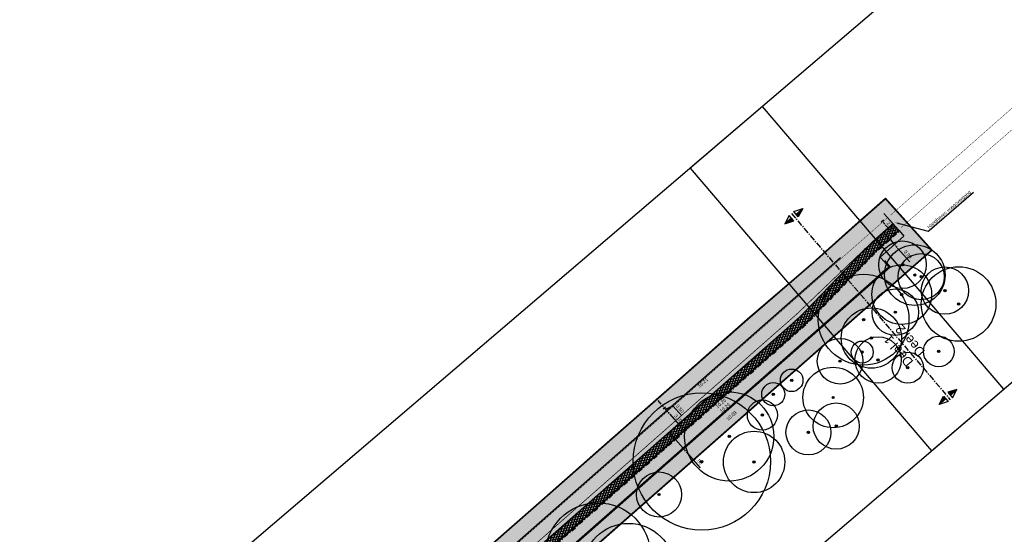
# Model space of a CAD drawing. Header units: metres. Extents: x 151540 to 156083, y 463148 to 465291.
# Tile 21 of 256: x 152144 to 152273, y 463682 to 463750. Entities that reach past the tile are written whole.
import ezdxf
from ezdxf import colors
from ezdxf.entities.mleader import LeaderData, LeaderLine
from ezdxf.enums import TextEntityAlignment as Align
from ezdxf.math import Vec2, Vec3

# ---------------------------------------------------------------- set-up
doc = ezdxf.new("R2010")
doc.units = ezdxf.units.M
for name, pattern in [('CENTER', [50.8, 31.75, -6.35, 6.35, -6.35]), ('DASHDOT__G2', [1.2, 0.6, -0.3, 0, -0.3]), ('LIJN03-27', [3, 0.3, -2.7]), ('VW-270-30_STREEP', [3, 2.7, -0.3])]:
    doc.linetypes.add(name, pattern=pattern)
for name, color, linetype in [('-DR-alg-bladscheiding', 4, 'CENTER'), ('-DR-alg-perceelsgrens', 7, 'Continuous'), ('-DR-alg-perceelsgrens-arcering', 7, 'Continuous'), ('-DR-alg-projectgrens 1-250', 3, 'PROJECTGRENS_1-250'), ('-DR-alg-tekst-even', 2, 'Continuous'), ('-DR-alg-tekst-oneven', 2, 'Continuous'), ('-DR-bs-gr-boom', 253, 'Continuous'), ('-DR-nw-alg-bladscheiding @ 0.25', 7, 'Continuous'), ('-DR-nw-maatvoering', 3, 'Continuous'), ('-DR-nw-mk-kantstreep', 252, 'Continuous'), ('-DR-nw-mk-streep 030-270', 251, 'LIJN03-27'), ('-DR-nw-mk-streep 270-030', 252, 'VW-270-30_STREEP'), ('-DR-nw-txt', 2, 'Continuous'), ('-DR-nw-txt-hoogtemaat', 2, 'Continuous'), ('-DR-nw-vh-band 12x25', 232, 'Continuous'), ('-DR-nw-vh-band 4-12x25', 232, 'DASHDOT__G2'), ('-DR-nw-vh-kantverharding', 4, 'Continuous'), ('-DR-nw-vh-scheiding verhardingen', 1, 'Continuous'), ('-DR-nw-vh-viadukt', 4, 'Continuous')]:
    doc.layers.add(name, color=color, linetype=linetype)
doc.layers.add('-DR-alg-kader', color=3, linetype='Continuous', plot=False)
for name, color, linetype, true_color in [('-DR-nw-gr-arc-gras', 7, 'Continuous', 0xd5e7cb), ('-DR-nw-vh-arc-asfalt alleen deklaag rood', 7, 'Continuous', 0xdab9b9), ('-DR-nw-vh-arc-asfalt rood', 7, 'Continuous', 0xdab9b9)]:
    doc.layers.add(name, color=color, linetype=linetype, true_color=true_color)
doc.layers.add('-DR-nw-vh-arc-asfalt alleen deklaag', color=251, linetype='Continuous', lineweight=9)
doc.layers.add('-DR-nw-vh-arc-tegels', color=252, linetype='Continuous', lineweight=9)
doc.styles.add('CE', font='txt', dxfattribs={"height": 1.8})
doc.styles.add('CiCom Engineering', font='txt', dxfattribs={"height": 1.8})
doc.styles.add('Drong', font='txt', dxfattribs={"height": 1.8})
doc.linetypes.add('PROJECTGRENS_1-250', pattern='A,0.4,-0.16,[133,ltypeshp.shx,S=0.16,R=0,X=-0.16,Y=0],-0.16,1.59', length=2.31)
doc.dimstyles.new('Drong', dxfattribs={"dimtxt": 1.8, "dimasz": 2.5, "dimexe": 0, "dimexo": 0, "dimgap": 0.9, "dimtad": 1, "dimzin": 0, "dimdsep": 46, "dimtxsty": 'Drong', "dimblk": 'dimblk-wit', "dimcen": 0, "dimse1": 1, "dimse2": 1, "dimclrd": 256, "dimclre": 1, "dimclrt": 7, "dimadec": 0, "dimazin": 0, "dimtfac": 1, "dimtmove": 0, "dimatfit": 3, "dimfxl": 1, "dimtolj": 1, "dimtzin": 0, "dimarcsym": 0})

# ---------------------------------------------------------------- blocks, each defined once
blk = doc.blocks.new('*U535')
at = {"layer": '-DR-alg-bladscheiding', "color": 2, "ltscale": 0.1, "flags": 128}
blk.add_lwpolyline([(-59.26, 69.45), (24.21, -28.37)], dxfattribs=at)
at = {"layer": '-DR-alg-tekst-even'}
for points in [[(-60.45, 68.43), (-62.74, 64.01), (-58.01, 65.58)], [(23.02, -29.39), (18.29, -30.95), (20.58, -26.54)]]:
    blk.add_lwpolyline(points, close=True, dxfattribs=at)
at = {"layer": '-DR-alg-tekst-even', "color": 1}
for points in [[(-58.5, 66.15), (-62.74, 64.01)], [(-58.26, 65.86), (-62.74, 64.01)], [(-59.23, 67), (-62.65, 64.08)], [(-58.99, 66.72), (-62.65, 64.08)], [(-58.74, 66.43), (-62.65, 64.08)], [(20.82, -26.82), (18.29, -30.95)], [(21.07, -27.11), (18.29, -30.95)], [(21.31, -27.39), (18.38, -30.88)], [(21.56, -27.68), (18.38, -30.88)], [(21.8, -27.96), (18.38, -30.88)]]:
    blk.add_lwpolyline(points, dxfattribs=at)
at = {"layer": '-DR-alg-tekst-oneven'}
for points in [[(-58.06, 70.47), (-53.34, 72.03), (-55.63, 67.61)], [(25.4, -27.35), (27.69, -22.94), (22.97, -24.5)]]:
    blk.add_lwpolyline(points, close=True, dxfattribs=at)
at = {"layer": '-DR-alg-tekst-oneven', "color": 1}
for points in [[(-56.85, 69.04), (-53.42, 71.96)], [(-56.6, 68.75), (-53.42, 71.96)], [(-56.36, 68.47), (-53.42, 71.96)], [(-56.12, 68.18), (-53.34, 72.03)], [(-55.87, 67.9), (-53.34, 72.03)], [(23.21, -24.79), (27.69, -22.94)], [(23.45, -25.07), (27.69, -22.94)], [(23.7, -25.36), (27.61, -23.01)], [(23.94, -25.64), (27.61, -23.01)], [(24.18, -25.93), (27.61, -23.01)]]:
    blk.add_lwpolyline(points, dxfattribs=at)
at = {"layer": '-DR-alg-tekst-even', "style": 'CiCom Engineering'}
blk.add_attdef('DEEL1', text='', height=5, rotation=130.4718, dxfattribs=at).set_placement((-3.09, -2.64), align=Align.MIDDLE_CENTER)
at = {"layer": '-DR-alg-tekst-oneven', "style": 'CiCom Engineering'}
blk.add_attdef('DEEL2', text='', height=5, rotation=130.4718, dxfattribs=at).set_placement((3.09, 2.64), align=Align.MIDDLE_CENTER)
blk = doc.blocks.new('*U1265')
at = {"ltscale": 0.1}
h = blk.add_hatch(color=256, dxfattribs=at)
edge = h.paths.add_edge_path()
edge.add_arc((0, 0), 0.15, 0, 360)
blk.add_circle((0, 0), 6.94)
blk.add_circle((0, 0), 0.15, dxfattribs=at)
blk = doc.blocks.new('*U1266')
at = {"ltscale": 0.1}
h = blk.add_hatch(color=256, dxfattribs=at)
edge = h.paths.add_edge_path()
edge.add_arc((0, 0), 0.15, 0, 360)
blk.add_circle((0, 0), 1.52)
blk.add_circle((0, 0), 0.15, dxfattribs=at)
blk = doc.blocks.new('*U1267')
at = {"ltscale": 0.1}
h = blk.add_hatch(color=256, dxfattribs=at)
edge = h.paths.add_edge_path()
edge.add_arc((0, 0), 0.15, 0, 360)
blk.add_circle((0, 0), 1.48)
blk.add_circle((0, 0), 0.15, dxfattribs=at)
blk = doc.blocks.new('*U1268')
at = {"ltscale": 0.1}
h = blk.add_hatch(color=256, dxfattribs=at)
edge = h.paths.add_edge_path()
edge.add_arc((0, 0), 0.15, 0, 360)
blk.add_circle((0, 0), 5.96)
blk.add_circle((0, 0), 0.15, dxfattribs=at)
blk = doc.blocks.new('*U1269')
at = {"ltscale": 0.1}
h = blk.add_hatch(color=256, dxfattribs=at)
edge = h.paths.add_edge_path()
edge.add_arc((0, 0), 0.15, 0, 360)
blk.add_circle((0, 0), 2.01)
blk.add_circle((0, 0), 0.15, dxfattribs=at)
blk = doc.blocks.new('*U1270')
at = {"ltscale": 0.1}
h = blk.add_hatch(color=256, dxfattribs=at)
edge = h.paths.add_edge_path()
edge.add_arc((0, 0), 0.15, 0, 360)
blk.add_circle((0, 0), 2.05)
blk.add_circle((0, 0), 0.15, dxfattribs=at)
blk = doc.blocks.new('*U1256')
at = {"ltscale": 0.1}
h = blk.add_hatch(color=256, dxfattribs=at)
edge = h.paths.add_edge_path()
edge.add_arc((0, 0), 0.15, 0, 360)
blk.add_circle((0, 0), 4.9)
blk.add_circle((0, 0), 0.15, dxfattribs=at)
blk = doc.blocks.new('*U1257')
at = {"ltscale": 0.1}
h = blk.add_hatch(color=256, dxfattribs=at)
edge = h.paths.add_edge_path()
edge.add_arc((0, 0), 0.15, 0, 360)
blk.add_circle((0, 0), 3.11)
blk.add_circle((0, 0), 0.15, dxfattribs=at)
blk = doc.blocks.new('*U1258')
at = {"ltscale": 0.1}
h = blk.add_hatch(color=256, dxfattribs=at)
edge = h.paths.add_edge_path()
edge.add_arc((0, 0), 0.15, 0, 360)
blk.add_circle((0, 0), 3.98)
blk.add_circle((0, 0), 0.15, dxfattribs=at)
blk = doc.blocks.new('*U1259')
at = {"ltscale": 0.1}
h = blk.add_hatch(color=256, dxfattribs=at)
edge = h.paths.add_edge_path()
edge.add_arc((0, 0), 0.15, 0, 360)
blk.add_circle((0, 0), 3.03)
blk.add_circle((0, 0), 0.15, dxfattribs=at)
blk = doc.blocks.new('*U1260')
at = {"ltscale": 0.1}
h = blk.add_hatch(color=256, dxfattribs=at)
edge = h.paths.add_edge_path()
edge.add_arc((0, 0), 0.15, 0, 360)
blk.add_circle((0, 0), 3.12)
blk.add_circle((0, 0), 0.15, dxfattribs=at)
blk = doc.blocks.new('*U1261')
at = {"ltscale": 0.1}
h = blk.add_hatch(color=256, dxfattribs=at)
edge = h.paths.add_edge_path()
edge.add_arc((0, 0), 0.15, 0, 360)
blk.add_circle((0, 0), 3.92)
blk.add_circle((0, 0), 0.15, dxfattribs=at)
blk = doc.blocks.new('*U1262')
at = {"ltscale": 0.1}
h = blk.add_hatch(color=256, dxfattribs=at)
edge = h.paths.add_edge_path()
edge.add_arc((0, 0), 0.15, 0, 360)
blk.add_circle((0, 0), 3.05)
blk.add_circle((0, 0), 0.15, dxfattribs=at)
blk = doc.blocks.new('*U1263')
at = {"ltscale": 0.1}
h = blk.add_hatch(color=256, dxfattribs=at)
edge = h.paths.add_edge_path()
edge.add_arc((0, 0), 0.15, 0, 360)
blk.add_circle((0, 0), 3.96)
blk.add_circle((0, 0), 0.15, dxfattribs=at)
blk = doc.blocks.new('*U1321')
at = {"ltscale": 0.1}
h = blk.add_hatch(color=256, dxfattribs=at)
edge = h.paths.add_edge_path()
edge.add_arc((0, 0), 0.15, 0, 360)
blk.add_circle((0, 0), 1.45)
blk.add_circle((0, 0), 0.15, dxfattribs=at)
blk = doc.blocks.new('*U1322')
at = {"ltscale": 0.1}
h = blk.add_hatch(color=256, dxfattribs=at)
edge = h.paths.add_edge_path()
edge.add_arc((0, 0), 0.15, 0, 360)
blk.add_circle((0, 0), 3.05)
blk.add_circle((0, 0), 0.15, dxfattribs=at)
blk = doc.blocks.new('*U1323')
at = {"ltscale": 0.1}
h = blk.add_hatch(color=256, dxfattribs=at)
edge = h.paths.add_edge_path()
edge.add_arc((0, 0), 0.15, 0, 360)
blk.add_circle((0, 0), 3)
blk.add_circle((0, 0), 0.15, dxfattribs=at)
blk = doc.blocks.new('*U1324')
at = {"ltscale": 0.1}
h = blk.add_hatch(color=256, dxfattribs=at)
edge = h.paths.add_edge_path()
edge.add_arc((0, 0), 0.15, 0, 360)
blk.add_circle((0, 0), 3.97)
blk.add_circle((0, 0), 0.15, dxfattribs=at)
blk = doc.blocks.new('*U1325')
at = {"ltscale": 0.1}
h = blk.add_hatch(color=256, dxfattribs=at)
edge = h.paths.add_edge_path()
edge.add_arc((0, 0), 0.15, 0, 360)
blk.add_circle((0, 0), 3.03)
blk.add_circle((0, 0), 0.15, dxfattribs=at)
blk = doc.blocks.new('*U1326')
at = {"ltscale": 0.1}
h = blk.add_hatch(color=256, dxfattribs=at)
edge = h.paths.add_edge_path()
edge.add_arc((0, 0), 0.15, 0, 360)
blk.add_circle((0, 0), 2.95)
blk.add_circle((0, 0), 0.15, dxfattribs=at)
blk = doc.blocks.new('*U1327')
at = {"ltscale": 0.1}
h = blk.add_hatch(color=256, dxfattribs=at)
edge = h.paths.add_edge_path()
edge.add_arc((0, 0), 0.15, 0, 360)
blk.add_circle((0, 0), 1.98)
blk.add_circle((0, 0), 0.15, dxfattribs=at)
blk = doc.blocks.new('*U1313')
at = {"ltscale": 0.1}
h = blk.add_hatch(color=256, dxfattribs=at)
edge = h.paths.add_edge_path()
edge.add_arc((0, 0), 0.15, 0, 360)
blk.add_circle((0, 0), 4.03)
blk.add_circle((0, 0), 0.15, dxfattribs=at)
blk = doc.blocks.new('*U1314')
at = {"ltscale": 0.1}
h = blk.add_hatch(color=256, dxfattribs=at)
edge = h.paths.add_edge_path()
edge.add_arc((0, 0), 0.15, 0, 360)
blk.add_circle((0, 0), 5.86)
blk.add_circle((0, 0), 0.15, dxfattribs=at)
blk = doc.blocks.new('*U1315')
at = {"ltscale": 0.1}
h = blk.add_hatch(color=256, dxfattribs=at)
edge = h.paths.add_edge_path()
edge.add_arc((0, 0), 0.15, 0, 360)
blk.add_circle((0, 0), 9.02)
blk.add_circle((0, 0), 0.15, dxfattribs=at)
blk = doc.blocks.new('*U1316')
at = {"ltscale": 0.1}
h = blk.add_hatch(color=256, dxfattribs=at)
edge = h.paths.add_edge_path()
edge.add_arc((0, 0), 0.15, 0, 360)
blk.add_circle((0, 0), 2.96)
blk.add_circle((0, 0), 0.15, dxfattribs=at)
blk = doc.blocks.new('*U1317')
at = {"ltscale": 0.1}
h = blk.add_hatch(color=256, dxfattribs=at)
edge = h.paths.add_edge_path()
edge.add_arc((0, 0), 0.15, 0, 360)
blk.add_circle((0, 0), 5.99)
blk.add_circle((0, 0), 0.15, dxfattribs=at)
blk = doc.blocks.new('dimblk-wit')
at = {"color": 7}
blk.add_line((0, -0.333), (0, 0.333), dxfattribs=at)
blk.add_solid([(0, 0), (-0.8, 0.2), (-0.8, -0.2)], dxfattribs=at)
blk = doc.blocks.new('*D1750')
at = {"layer": '-DR-nw-maatvoering', "lineweight": -2, "transparency": 16777216}
blk.add_line((152229.09, 463698.17), (152230.58, 463696.48), dxfattribs=at)
at = {"layer": 'Defpoints', "color": 0, "transparency": 16777216}
for p in [(152228.93, 463698.86), (152230.99, 463696.02), (152231.24, 463696.23)]:
    blk.add_point(p, dxfattribs=at)
at = {"layer": '-DR-nw-maatvoering', "lineweight": -2, "transparency": 16777216, "xscale": 0.625, "yscale": 0.625, "zscale": 0.625}
for p, rotation in [((152228.68, 463698.64), 131.3376095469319), ((152230.99, 463696.02), 311.3376095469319)]:
    blk.add_blockref('dimblk-wit', p, dxfattribs=dict(at, rotation=rotation))
at = {"layer": '-DR-nw-maatvoering', "color": 7, "transparency": 16777216, "insert": (152230.18, 463697.63), "char_height": 0.45, "attachment_point": 5, "rotation": 311.3376, "style": 'Drong'}
blk.add_mtext('\\A1;3.50', dxfattribs=at)
blk = doc.blocks.new('*D1755')
at = {"layer": '-DR-nw-maatvoering', "lineweight": -2, "transparency": 16777216}
for p, q in [((152229.4, 463695.32), (152228.99, 463695.79)), ((152229.81, 463694.85), (152230.81, 463693.72)), ((152231.22, 463693.25), (152233.06, 463691.16))]:
    blk.add_line(p, q, dxfattribs=at)
at = {"layer": 'Defpoints', "color": 0, "transparency": 16777216}
for p in [(152230.24, 463695.22), (152230.81, 463693.72), (152231.23, 463694.1)]:
    blk.add_point(p, dxfattribs=at)
at = {"layer": '-DR-nw-maatvoering', "lineweight": -2, "transparency": 16777216, "xscale": 0.625, "yscale": 0.625, "zscale": 0.625}
for p, rotation in [((152229.81, 463694.85), 311.337609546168), ((152230.81, 463693.72), 131.337609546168)]:
    blk.add_blockref('dimblk-wit', p, dxfattribs=dict(at, rotation=rotation))
at = {"layer": '-DR-nw-maatvoering', "color": 7, "transparency": 16777216, "insert": (152232.83, 463692.11), "char_height": 0.45, "attachment_point": 5, "rotation": 311.3376, "style": 'Drong'}
blk.add_mtext('\\A1;1.50', dxfattribs=at)
blk = doc.blocks.new('*D1757')
at = {"layer": '-DR-nw-maatvoering', "lineweight": -2, "transparency": 16777216}
for p, q in [((152227.93, 463699.5), (152227.52, 463699.97)), ((152228.68, 463698.64), (152228.34, 463699.03)), ((152228.68, 463698.64), (152228.34, 463699.03)), ((152228.51, 463698.84), (152229.48, 463699.28)), ((152229.48, 463699.28), (152230.65, 463697.96)), ((152229.09, 463698.17), (152229.51, 463697.7))]:
    blk.add_line(p, q, dxfattribs=at)
at = {"layer": 'Defpoints', "color": 0, "transparency": 16777216}
for p in [(152228.34, 463699.03), (152228.14, 463698.85), (152228.93, 463698.86)]:
    blk.add_point(p, dxfattribs=at)
at = {"layer": '-DR-nw-maatvoering', "lineweight": -2, "transparency": 16777216, "xscale": 0.625, "yscale": 0.625, "zscale": 0.625}
for p, rotation in [((152228.34, 463699.03), 311.3376095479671), ((152228.68, 463698.64), 131.3376095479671)]:
    blk.add_blockref('dimblk-wit', p, dxfattribs=dict(at, rotation=rotation))
at = {"layer": '-DR-nw-maatvoering', "color": 7, "transparency": 16777216, "insert": (152230.41, 463698.92), "char_height": 0.45, "attachment_point": 5, "rotation": 311.3376, "style": 'Drong'}
blk.add_mtext('\\A1;0.50', dxfattribs=at)
blk = doc.blocks.new('*D1758')
at = {"layer": '-DR-nw-maatvoering', "lineweight": -2, "transparency": 16777216}
for p, q in [((152257.6, 463721.58), (152257.18, 463722.04)), ((152258.01, 463721.11), (152258.59, 463720.46)), ((152259, 463719.99), (152260.58, 463718.2))]:
    blk.add_line(p, q, dxfattribs=at)
at = {"layer": 'Defpoints', "color": 0, "transparency": 16777216}
for p in [(152258.01, 463721.11), (152258.58, 463720.45), (152258.59, 463720.46)]:
    blk.add_point(p, dxfattribs=at)
at = {"layer": '-DR-nw-maatvoering', "lineweight": -2, "transparency": 16777216, "xscale": 0.625, "yscale": 0.625, "zscale": 0.625}
for p, rotation in [((152258.01, 463721.11), 311.5142088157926), ((152258.59, 463720.46), 131.5142088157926)]:
    blk.add_blockref('dimblk-wit', p, dxfattribs=dict(at, rotation=rotation))
at = {"layer": '-DR-nw-maatvoering', "color": 7, "transparency": 16777216, "insert": (152260.34, 463719.16), "char_height": 0.45, "attachment_point": 5, "rotation": 311.5142, "style": 'Drong'}
blk.add_mtext('\\A1;0.90', dxfattribs=at)
blk = doc.blocks.new('*D1759')
at = {"layer": '-DR-nw-maatvoering', "lineweight": -2, "transparency": 16777216}
blk.add_line((152258.14, 463722.2), (152257.38, 463723.06), dxfattribs=at)
at = {"layer": 'Defpoints', "color": 0, "transparency": 16777216}
for p in [(152256.97, 463723.53), (152256.77, 463723.35), (152258.56, 463721.73)]:
    blk.add_point(p, dxfattribs=at)
at = {"layer": '-DR-nw-maatvoering', "lineweight": -2, "transparency": 16777216, "xscale": 0.625, "yscale": 0.625, "zscale": 0.625}
for p, rotation in [((152256.97, 463723.53), 131.514208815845), ((152258.56, 463721.73), 311.514208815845)]:
    blk.add_blockref('dimblk-wit', p, dxfattribs=dict(at, rotation=rotation))
at = {"layer": '-DR-nw-maatvoering', "color": 7, "transparency": 16777216, "insert": (152258.1, 463722.93), "char_height": 0.45, "attachment_point": 5, "rotation": 311.5142, "style": 'Drong'}
blk.add_mtext('\\A1;2.40', dxfattribs=at)

msp = doc.modelspace()

# ---------------------------------------------------------------- hatches: boundary and pattern name
at = {"layer": '-DR-alg-perceelsgrens-arcering', "true_color": 0x7ea3e7}
h = msp.add_hatch(color=161, dxfattribs=at)
h.dxf.hatch_style = 1
edge = h.paths.add_edge_path()
edge.add_line((152287.255, 463740.715), (152389.706, 463830.84))
edge.add_arc((152444.461, 463768.596), 82.9, 123.56678, 131.33761, ccw=False)
edge.add_line((152398.625, 463837.672), (152406.312, 463842.772))
edge.add_arc((152374.741, 463890.35), 57.1, 303.56678, 308.94223)
edge.add_line((152410.63, 463845.939), (152440.817, 463870.333))
edge.add_arc((152505.493, 463790.3), 102.9, 120.33998, 128.94223, ccw=False)
edge.add_line((152453.515, 463879.107), (152476.057, 463892.3))
edge.add_line((152476.057, 463892.3), (152471.656, 463899.978))
edge.add_line((152471.656, 463899.978), (152457.845, 463892.08))
edge.add_line((152457.845, 463892.08), (152449.988, 463887.527))
edge.add_line((152449.988, 463887.527), (152444.309, 463883.993))
edge.add_line((152444.309, 463883.993), (152439.722, 463880.893))
edge.add_line((152439.722, 463880.893), (152430.653, 463873.817))
edge.add_line((152430.653, 463873.817), (152421.569, 463866.326))
edge.add_line((152421.569, 463866.326), (152412.093, 463858.686))
edge.add_line((152412.093, 463858.686), (152405.428, 463853.309))
edge.add_line((152405.428, 463853.309), (152403.456, 463851.74))
edge.add_line((152403.456, 463851.74), (152400.261, 463849.546))
edge.add_line((152400.261, 463849.546), (152396.442, 463847.002))
edge.add_line((152396.442, 463847.002), (152391.03, 463843.446))
edge.add_line((152391.03, 463843.446), (152385.971, 463839.464))
edge.add_line((152385.971, 463839.464), (152374.772, 463829.745))
edge.add_line((152374.772, 463829.745), (152366.395, 463822.451))
edge.add_line((152366.395, 463822.451), (152354.802, 463812.209))
edge.add_line((152354.802, 463812.209), (152347.335, 463805.601))
edge.add_line((152347.335, 463805.601), (152336.8, 463796.31))
edge.add_line((152336.8, 463796.31), (152328.932, 463789.345))
edge.add_line((152328.932, 463789.345), (152317.895, 463779.62))
edge.add_line((152317.895, 463779.62), (152309.762, 463772.484))
edge.add_line((152309.762, 463772.484), (152299.584, 463763.564))
edge.add_line((152299.584, 463763.564), (152290.668, 463755.68))
edge.add_line((152290.668, 463755.68), (152281.143, 463747.299))
edge.add_line((152281.143, 463747.299), (152287.255, 463740.715))
edge = h.paths.add_edge_path()
edge.add_line((152098.395, 463586.523), (152095.059, 463583.602))
edge.add_line((152095.059, 463583.602), (152087.038, 463578.895))
edge.add_line((152087.038, 463578.895), (152087.556, 463577.748))
edge.add_arc((152084.879, 463576.538), 2.938, -22.21913, 24.3277, ccw=False)
edge.add_line((152087.599, 463575.427), (152086.158, 463572.496))
edge.add_arc((152084.544, 463573.207), 1.764, 303.1411, 336.22992, ccw=False)
edge.add_line((152085.509, 463571.73), (152086.74, 463569.587))
edge.add_line((152086.74, 463569.587), (152092.228, 463569.152))
edge.add_line((152092.228, 463569.152), (152263.399, 463719.729))
edge.add_line((152263.399, 463719.729), (152257.395, 463726.406))
edge.add_line((152257.395, 463726.406), (152253.498, 463722.977))
edge.add_line((152253.498, 463722.977), (152247.909, 463717.995))
edge.add_line((152247.909, 463717.995), (152239.307, 463710.571))
edge.add_line((152239.307, 463710.571), (152230.884, 463703.14))
edge.add_line((152230.884, 463703.14), (152220.918, 463694.397))
edge.add_line((152220.918, 463694.397), (152211.93, 463686.482))
edge.add_line((152211.93, 463686.482), (152199.15, 463675.269))
edge.add_line((152199.15, 463675.269), (152191.649, 463668.753))
edge.add_line((152191.649, 463668.753), (152181.658, 463659.849))
edge.add_line((152181.658, 463659.849), (152172.683, 463651.853))
edge.add_line((152172.683, 463651.853), (152162.906, 463643.266))
edge.add_line((152162.906, 463643.266), (152154.913, 463636.316))
edge.add_line((152154.913, 463636.316), (152145.287, 463627.89))
edge.add_line((152145.287, 463627.89), (152136.083, 463619.684))
edge.add_line((152136.083, 463619.684), (152128.232, 463612.811))
edge.add_line((152128.232, 463612.811), (152123.917, 463608.994))
edge.add_line((152123.917, 463608.994), (152116.955, 463602.841))
edge.add_line((152116.955, 463602.841), (152107.689, 463594.695))
edge.add_line((152107.689, 463594.695), (152098.395, 463586.523))
at = {"layer": '-DR-nw-gr-arc-gras'}
h = msp.add_hatch(dxfattribs=at)
h.set_pattern_fill('GRASS', color=256, scale=0.02)
h.set_pattern_definition([(130.47182, (152090.56653, 463545.8496), (-0.50641434, 0.0401063), [0.09525, -0.6231705]), (85.47182, (152090.56653, 463545.8496), (-0.5064143, 0.0401063), [0.09525, -0.41275]), (175.47182, (152090.56653, 463545.8496), (-0.0401063, -0.5064143), [0.09525, -0.41275])])
edge = h.paths.add_edge_path()
edge.add_line((152257.276, 463718.347), (152258.02, 463717.501))
edge.add_line((152258.02, 463717.501), (152093.072, 463572.399))
edge.add_line((152093.072, 463572.399), (152093.058, 463572.414))
edge.add_arc((152094.578, 463570.687), 2.3, 131.33761, 162.6741)
edge.add_line((152092.382, 463571.372), (152092.597, 463571.363))
edge.add_line((152092.597, 463571.363), (152092.901, 463571.343))
edge.add_arc((152094.578, 463570.687), 1.8, 131.33761, 158.62511, ccw=False)
edge.add_line((152093.389, 463572.038), (152258.697, 463717.458))
edge.add_line((152258.697, 463717.458), (152257.363, 463718.975))
edge.add_line((152257.363, 463718.975), (152257.142, 463718.777))
edge.add_line((152257.142, 463718.777), (152257.402, 463718.443))
edge.add_line((152257.402, 463718.443), (152257.276, 463718.347))
at = {"layer": '-DR-nw-vh-arc-asfalt alleen deklaag'}
h = msp.add_hatch(dxfattribs=at)
h.set_pattern_fill('AVH-ASFALT_FREESVAK', color=256, scale=0.2, pattern_type=2)
h.set_pattern_definition([(40.47182234, (-32841.5611, 915600.13443), (0.03489101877, 0.44056227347), [0.3125, -0.3125]), (130.47182234, (-32841.32337, 915600.33727), (-0.44056227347, 0.03489101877), [0.3125, -0.3125])])
h.paths.add_polyline_path([(152129.487, 463611.385), (152257.597, 463724.087), (152257.175, 463724.431), (152248.451, 463716.693), (152240.199, 463709.472), (152231.563, 463701.836), (152221.852, 463693.366), (152212.447, 463685.094), (152200.013, 463674.116), (152192.71, 463667.699), (152182.575, 463658.732), (152173.501, 463650.765), (152163.675, 463642.129), (152155.943, 463635.302), (152146.015, 463626.636), (152136.706, 463618.521), (152128.875, 463611.902)])
at = {"layer": '-DR-nw-vh-arc-asfalt alleen deklaag rood'}
h = msp.add_hatch(dxfattribs=at)
h.set_pattern_fill('AVH-ASFALT_FREESVAK', color=256, scale=0.2, pattern_type=2)
h.set_pattern_definition([(40.47182234, (-33014.4359, 915452.63237), (0.03489101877, 0.44056227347), [0.3125, -0.3125]), (130.47182234, (-33014.1982, 915452.8352), (-0.44056227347, 0.03489101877), [0.3125, -0.3125])])
edge = h.paths.add_edge_path()
edge.add_line((152092.824, 463579.133), (152092.66, 463578.989))
edge.add_arc((152092.119, 463579.605), 0.82, 210.40201, 311.33761, ccw=False)
edge.add_line((152091.411, 463579.19), (152091.128, 463579.672))
edge.add_line((152091.128, 463579.672), (152088.832, 463578.325))
edge.add_arc((152084.879, 463576.538), 4.338, -22.91936, 24.3277, ccw=False)
edge.add_line((152088.875, 463574.849), (152088.776, 463574.648))
edge.add_arc((152176.515, 463529.821), 98.527, 152.93697, 154.71684)
edge.add_arc((152084.544, 463573.207), 3.164, 315.43517, 335.6211, ccw=False)
edge.add_line((152086.798, 463570.987), (152089.378, 463570.782))
edge.add_arc((152094.578, 463570.687), 5.2, 131.33761, 178.94595, ccw=False)
edge.add_line((152091.143, 463574.591), (152245.57, 463710.439))
edge.add_arc((152233.153, 463724.554), 18.8, 311.33761, 316.10406)
edge.add_line((152246.7, 463711.519), (152254.647, 463719.778))
edge.add_arc((152269.924, 463705.079), 21.2, 131.423, 136.10406, ccw=False)
edge.add_line((152255.898, 463720.976), (152258.402, 463723.186))
edge.add_line((152258.402, 463723.186), (152257.597, 463724.086))
edge.add_line((152257.597, 463724.086), (152249.162, 463716.567))
edge.add_line((152249.162, 463716.567), (152243.468, 463711.653))
edge.add_line((152243.468, 463711.653), (152092.824, 463579.133))
at = {"layer": '-DR-nw-vh-arc-asfalt rood'}
h = msp.add_hatch(dxfattribs=at)
h.set_pattern_fill('AVH-ASFALT_LAAG1-D', color=256, scale=10, angle=90, pattern_type=2)
h.set_pattern_definition([(190.47182234, (-33014.4359, 915452.63237), (0.0545255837, -0.29500332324), []), (250.47182234, (-33014.4359, 915452.63237), (0.28274316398, -0.10028112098), [])])
edge = h.paths.add_edge_path()
edge.add_arc((152233.153, 463724.554), 20, 311.33761, 316.10406)
edge.add_line((152247.565, 463710.687), (152255.512, 463718.946))
edge.add_arc((152269.924, 463705.079), 20, 131.423, 136.10406, ccw=False)
edge.add_line((152256.692, 463720.076), (152259.193, 463722.283))
edge.add_line((152259.193, 463722.283), (152258.402, 463723.186))
edge.add_line((152258.402, 463723.186), (152255.898, 463720.976))
edge.add_arc((152269.924, 463705.079), 21.2, 131.423, 136.10406)
edge.add_line((152254.647, 463719.778), (152246.7, 463711.519))
edge.add_arc((152233.153, 463724.554), 18.8, 311.3376, 316.10406, ccw=False)
edge.add_line((152245.57, 463710.439), (152091.143, 463574.591))
edge.add_arc((152094.578, 463570.687), 5.2, 131.33761, 178.94595)
edge.add_line((152089.378, 463570.782), (152090.578, 463570.76))
edge.add_arc((152094.578, 463570.687), 4, 131.33761, 178.94595, ccw=False)
edge.add_line((152091.936, 463573.69), (152246.363, 463709.538))
at = {"layer": '-DR-nw-vh-arc-tegels'}
h = msp.add_hatch(dxfattribs=at)
h.set_pattern_fill('AVH-TEGEL_600X600_HALFST', color=256, angle=221, pattern_type=2)
h.set_pattern_definition([(221, (152090.63296, 463568.1986), (0.3936354, -0.4528257), []), (311, (152090.63296, 463568.1986), (0.4528257, 0.3936354), [0.6, -0.6]), (311, (152090.8002, 463567.54896), (0.4528257, 0.3936354), [0.6, -0.6])])
edge = h.paths.add_edge_path()
edge.add_line((152259.26, 463722.209), (152256.758, 463720.001))
edge.add_arc((152269.924, 463705.079), 19.9, 131.423, 136.10406)
edge.add_line((152255.584, 463718.877), (152247.637, 463710.618))
edge.add_arc((152233.153, 463724.554), 20.1, 311.33761, 316.10406, ccw=False)
edge.add_line((152246.429, 463709.463), (152092, 463573.613))
edge.add_arc((152094.578, 463570.687), 3.9, 131.37256, 178.45952)
edge.add_line((152090.679, 463570.792), (152092.243, 463571.277))
edge.add_arc((152094.65, 463570.626), 2.493, 131.66081, 164.87027, ccw=False)
edge.add_line((152092.992, 463572.489), (152257.85, 463717.512))
edge.add_line((152257.85, 463717.512), (152257.18, 463718.274))
edge.add_line((152257.18, 463718.274), (152256.722, 463718.806))
edge.add_line((152256.722, 463718.806), (152259.815, 463721.544))
edge.add_line((152259.815, 463721.544), (152259.26, 463722.209))

# ---------------------------------------------------------------- linework, layer by layer
at = {"layer": '-DR-alg-kader'}
for points in [[(152414.142, 463886.1), (152231.758, 463730.485), (152263.441, 463693.352), (152445.825, 463848.967)], [(152241.267, 463738.598), (152058.884, 463582.983), (152090.567, 463545.85), (152272.95, 463701.465)]]:
    msp.add_lwpolyline(points, close=True, dxfattribs=at)
at = {"layer": '-DR-alg-perceelsgrens', "color": 161, "true_color": 0x7ea3e7, "const_width": 0.1, "flags": 128}
msp.add_lwpolyline([(152136.083, 463619.684), (152145.287, 463627.89), (152154.913, 463636.316), (152162.906, 463643.266), (152172.683, 463651.853), (152181.658, 463659.849), (152191.649, 463668.753), (152199.15, 463675.269), (152211.93, 463686.482), (152220.918, 463694.397), (152230.884, 463703.14), (152239.307, 463710.571), (152247.909, 463717.995), (152253.498, 463722.977), (152257.395, 463726.406), (152263.399, 463719.729), (152092.228, 463569.152)], dxfattribs=at)
at = {"layer": '-DR-alg-projectgrens 1-250', "flags": 128}
msp.add_lwpolyline([(152257.403, 463726.546), (152263.54, 463719.72), (152092.262, 463569.049), (152086.68, 463569.491), (152085.373, 463571.764, 0.1602182), (152086.068, 463572.538), (152087.508, 463575.468, 0.2056241), (152087.465, 463577.707), (152086.91, 463578.936), (152095, 463583.683), (152098.329, 463586.598), (152107.623, 463594.77), (152116.888, 463602.916), (152123.851, 463609.069), (152128.166, 463612.886), (152136.017, 463619.759), (152145.221, 463627.965), (152154.847, 463636.391), (152162.84, 463643.341), (152172.617, 463651.928), (152181.591, 463659.924), (152191.583, 463668.829), (152199.085, 463675.345), (152211.864, 463686.557), (152220.852, 463694.472), (152230.818, 463703.215), (152239.241, 463710.646), (152247.843, 463718.071), (152253.432, 463723.052)], format="xyb", close=True, dxfattribs=at)
at = {"layer": '-DR-nw-mk-kantstreep', "const_width": 0.05}
for points in [[(152258.055, 463724.308), (152264.659, 463730.128), (152273.716, 463738.103), (152283.187, 463746.418)], [(152284.575, 463744.85), (152279.401, 463740.224), (152271.079, 463732.987), (152265.019, 463727.571), (152259.455, 463722.682)]]:
    msp.add_lwpolyline(points, dxfattribs=at)
at = {"layer": '-DR-nw-mk-kantstreep', "const_width": 0.05, "flags": 128}
msp.add_lwpolyline([(152257.683, 463723.991), (152092.743, 463578.895)], dxfattribs=at)
msp.add_lwpolyline([(152259.113, 463722.379), (152256.609, 463720.17, 0.0204278), (152255.422, 463719.033), (152247.475, 463710.774, -0.0208006), (152246.28, 463709.631), (152095.258, 463576.779)], format="xyb", dxfattribs=at)
at = {"layer": '-DR-nw-mk-streep 030-270', "const_width": 0.1, "flags": 128}
msp.add_lwpolyline([(152094.382, 463578.173), (152245.465, 463711.078)], dxfattribs=at)
at = {"layer": '-DR-nw-mk-streep 270-030', "const_width": 0.1, "flags": 128}
msp.add_lwpolyline([(152245.465, 463711.078, 0.0103992), (152246.078, 463711.641), (152255.894, 463721.028, -0.0102128), (152256.526, 463721.608), (152258.367, 463723.23)], format="xyb", dxfattribs=at)
at = {"layer": '-DR-nw-vh-band 12x25'}
msp.add_lwpolyline([(152257.275, 463718.348), (152258.02, 463717.501), (152093.072, 463572.399), (152092.992, 463572.489)], dxfattribs=at)
at = {"layer": '-DR-nw-vh-band 4-12x25', "flags": 128}
msp.add_lwpolyline([(152096.158, 463577.271), (152246.429, 463709.463, 0.0208006), (152247.637, 463710.618), (152255.584, 463718.877, -0.0204278), (152256.758, 463720.001), (152259.26, 463722.209)], format="xyb", dxfattribs=at)
at = {"layer": '-DR-nw-vh-kantverharding', "flags": 128}
msp.add_lwpolyline([(152259.196, 463722.286), (152256.692, 463720.076, 0.0204278), (152255.512, 463718.946), (152247.565, 463710.687, -0.0208006), (152246.363, 463709.538), (152091.936, 463573.69, 0.0652454), (152091.251, 463572.908, 0.1435515), (152090.578, 463570.76)], format="xyb", dxfattribs=at)
at = {"layer": '-DR-nw-vh-kantverharding'}
msp.add_lwpolyline([(152092.243, 463571.277, -0.1459263), (152092.992, 463572.489), (152257.85, 463717.512), (152257.18, 463718.274), (152256.722, 463718.806), (152259.815, 463721.544)], format="xyb", dxfattribs=at)
at = {"layer": '-DR-nw-vh-scheiding verhardingen'}
msp.add_lwpolyline([(152090.578, 463570.76), (152089.378, 463570.782, -0.210771), (152091.143, 463574.591), (152245.57, 463710.439, 0.0208006), (152246.7, 463711.519), (152254.647, 463719.778, -0.0204278), (152255.898, 463720.976), (152258.402, 463723.186)], format="xyb", dxfattribs=at)
msp.add_lwpolyline([(152251.509, 463718.726), (152129.487, 463611.385)], dxfattribs=at)
at = {"layer": '-DR-nw-vh-viadukt'}
msp.add_lwpolyline([(152257.198, 463724.531), (152259.167, 463722.341), (152259.194, 463722.288), (152259.815, 463721.544)], dxfattribs=at)

# ---------------------------------------------------------------- block references
at = {"layer": '-DR-bs-gr-boom'}
for name, p in [('*U1260', (152259.64, 463717.806)), ('*U1258', (152261.256, 463716.452)), ('*U1259', (152262.088, 463716.238)), ('*U1261', (152259.545, 463713.886)), ('*U1257', (152265.202, 463714.409)), ('*U1256', (152267.009, 463712.65)), ('*U1268', (152254.524, 463710.593)), ('*U1262', (152258.689, 463711.581)), ('*U1263', (152255.551, 463708.184)), ('*U1323', (152251.439, 463705.143)), ('*U1322', (152256.431, 463705.309)), ('*U1269', (152264.394, 463706.426)), ('*U1321', (152254.339, 463706.331)), ('*U1270', (152260.329, 463704.287)), ('*U1267', (152245.081, 463702.634)), ('*U1324', (152250.531, 463700.377)), ('*U1266', (152242.662, 463700.807)), ('*U1315', (152233.268, 463691.96)), ('*U1314', (152236.881, 463695.262)), ('*U1327', (152241.236, 463698.072)), ('*U1325', (152250.935, 463696.623)), ('*U1326', (152247.274, 463695.791)), ('*U1313', (152240.138, 463691.912)), ('*U1316', (152227.657, 463687.635)), ('*U1265', (152219.617, 463679.604)), ('*U1317', (152223.653, 463677.856))]:
    msp.add_blockref(name, p, dxfattribs=at)
at = {"layer": '-DR-nw-alg-bladscheiding @ 0.25', "xscale": 0.25, "yscale": 0.25, "zscale": 0.25}
msp.add_blockref('*U535', (152259.86, 463707.179), dxfattribs=at).add_auto_attribs({'DEEL2': 'Deel 2', 'DEEL1': 'Deel 1'})

# ---------------------------------------------------------------- texts
at = {"layer": '-DR-nw-txt-hoogtemaat', "style": 'Drong'}
for s, p in [('10.21', (152232.677, 463701.972)), ('10.26', (152235.055, 463699.269)), ('10.09', (152236.451, 463697.643))]:
    msp.add_text(s, height=0.45, rotation=41.33761, dxfattribs=at).set_placement(p, align=Align.TOP_LEFT)
for s, p in [('10.21', (152234.896, 463699.45)), ('10.24', (152235.952, 463698.249))]:
    msp.add_text(s, height=0.45, rotation=41.33761, dxfattribs=at).set_placement(p, align=Align.BOTTOM_LEFT)

# ---------------------------------------------------------------- dimensions: what is measured, and where the dimension line sits
at = {"layer": '-DR-nw-maatvoering'}
for base, p1, p2, angle, picture, middle in [((152256.97, 463723.526), (152258.558, 463721.732), (152256.769, 463723.348), 131.51421, '*D1759', (152258.104, 463722.93)), ((152228.342, 463699.028), (152228.928, 463698.862), (152228.142, 463698.852), 131.33761, '*D1757', (152229.975, 463699.414))]:
    dim = msp.add_linear_dim(base=base, p1=p1, p2=p2, angle=angle, dimstyle='Drong', override={"dimscale": 0, "dimrnd": 0.05}, dxfattribs=at)
    dim.commit()
    dim.dimension.update_dxf_attribs({"geometry": picture, "text_midpoint": middle})
for base, p1, p2, angle, override, picture, middle in [((152258.588, 463720.458), (152258.009, 463721.105), (152258.585, 463720.455), 311.51421, {"dimscale": 0, "dimrnd": 0.1}, '*D1758', (152260.001, 463718.861)), ((152230.805, 463693.721), (152230.241, 463695.222), (152231.232, 463694.096), 311.33761, {"dimscale": 0}, '*D1755', (152232.49, 463691.805))]:
    dim = msp.add_linear_dim(base=base, p1=p1, p2=p2, angle=angle, dimstyle='Drong', override=override, dxfattribs=at)
    dim.commit()
    dim.dimension.update_dxf_attribs({"geometry": picture, "text_midpoint": middle, "dimtype": 161})
dim = msp.add_aligned_dim(p1=(152228.928, 463698.862), p2=(152231.24, 463696.234), distance=-0.331, dimstyle='Drong', override={"dimscale": 0}, dxfattribs=at)
dim.commit()
dim.dimension.update_dxf_attribs({"geometry": '*D1750', "text_midpoint": (152230.177, 463697.63)})

# ---------------------------------------------------------------- leaders
at = {"layer": '-DR-nw-txt'}
ml = msp.add_multileader_mtext('Standard', dxfattribs=at)
ml.set_content('Handhaven voegovergang', color=7, style='CE')
ml.set_leader_properties(color=256, linetype='ByLayer', lineweight=-1)
ml.build(insert=Vec2(0, 0))
ml.multileader.update_dxf_attribs({"text_left_attachment_type": 5, "text_right_attachment_type": 5, "dogleg_length": 1, "arrow_head_size": 0.625, "scale": 0.25})
ctx = ml.context
ctx.base_point, ctx.scale, ctx.char_height, ctx.arrow_head_size, ctx.landing_gap_size, ctx.plane_origin, ctx.plane_x_axis, ctx.plane_y_axis = Vec3(152263.182, 463722.367), 0.25, 0.45, 0.625, 0.05, Vec3(152267.972, 463731.843), Vec3(0.7577558, 0.6525382), Vec3(-0.6525382, 0.7577558)
ctx.left_attachment, ctx.right_attachment = 5, 5
notes = []
notes.append((ctx, [(1, (1, 1, 0), (152262.993, 463722.204), (0.7577558, 0.6525382), 0.25, [(0, [(152258.6, 463723.364)], 0, [])])]))
ctx.mtext.insert, ctx.mtext.text_direction, ctx.mtext.rotation, ctx.mtext.flow_direction = Vec3(152262.835, 463722.847), Vec3(0.7577558, 0.6525382), 0.7109293, 5
for ctx, leaders in notes:
    for number, flags, end, landing, length, lines in leaders:
        leader = LeaderData()
        leader.index, (leader.has_last_leader_line, leader.has_dogleg_vector, leader.attachment_direction) = number, flags
        leader.last_leader_point, leader.dogleg_vector, leader.dogleg_length = Vec3(end), Vec3(landing), length
        for number, points, colour, breaks in lines:
            line = LeaderLine()
            line.index, line.vertices, line.color, line.breaks = number, Vec3.list(points), colors.encode_raw_color(colour), breaks
            leader.lines.append(line)
        ctx.leaders.append(leader)

doc.saveas('drawing.dxf')
